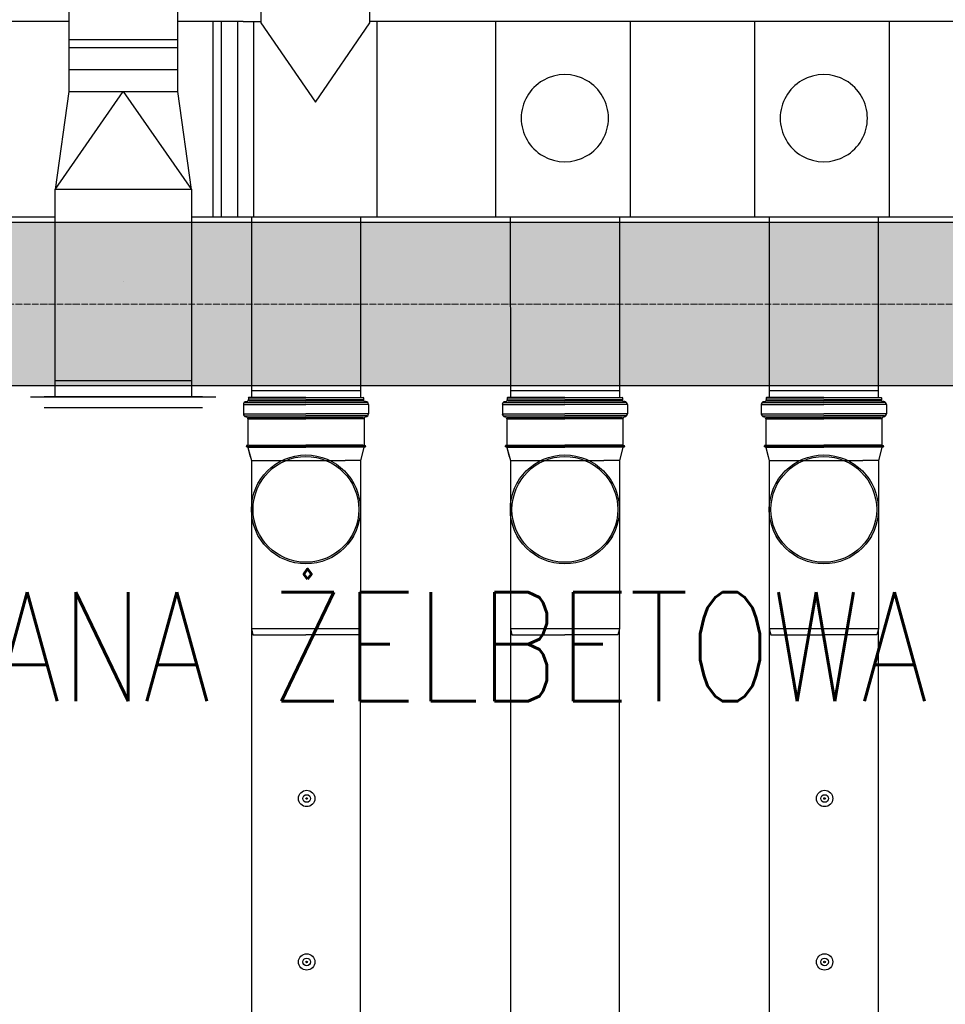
# Model space of a CAD drawing. Header units: millimetres. Extents: x -374129 to 1163271, y -112652 to 695637.
# Tile 84 of 256: x 34800 to 36498, y -35126 to -33319. Entities that reach past the tile are written whole.
import ezdxf
from ezdxf import colors
from ezdxf.entities.mleader import LeaderData, LeaderLine
from ezdxf.math import Vec2, Vec3

# ---------------------------------------------------------------- set-up
doc = ezdxf.new("R2010")
doc.units = ezdxf.units.MM
doc.linetypes.add('ACAD_ISO04W100', pattern=[30, 24, -3, 0, -3])
for name, color, linetype in [('KRT_kreskowanie', 252, 'Continuous'), ('KRT_opisy', 146, 'Continuous'), ('KRT_sciany', 2, 'Continuous'), ('KRT_technologia', 30, 'Continuous')]:
    doc.layers.add(name, color=color, linetype=linetype)
doc.layers.add('KRT_osie', color=55, linetype='ACAD_ISO04W100', lineweight=18)
doc.styles.add('WYMIAR', font='romans.shx', dxfattribs={"width": 0.8})

# ---------------------------------------------------------------- blocks, each defined once
blk = doc.blocks.new('IS_KAO_trójnik_200_góra')
at = {"layer": 'KRT_technologia', "linetype": 'Continuous', "transparency": 33554687}
for p, q in [((34903.02, 13525.22), (34900.61, 13524.58)), ((34903.02, 13525.22), (34901.38, 13524.78)), ((34903.05, 13525.07), (34903.05, 13514.58)), ((34903.07, 13525.27), (34903.12, 13525.45)), ((34903.14, 13525.32), (34903.14, 13514.58)), ((34903.29, 13525.51), (34903.19, 13525.51)), ((34903.34, 13525.32), (34903.34, 13514.58)), ((34903.41, 13525.29), (34903.36, 13525.45)), ((34903.43, 13525.08), (34903.43, 13514.58)), ((34908.29, 13525.23), (34903.48, 13525.23)), ((34908.29, 13525.23), (34908.29, 13514.58)), ((34908.54, 13525.16), (34908.54, 13514.58)), ((34908.83, 13525.74), (34908.83, 13514.58)), ((34910.88, 13526.05), (34909.2, 13526.05)), ((34909.2, 13526.05), (34909.2, 13514.58)), ((34910.88, 13526.05), (34910.88, 13514.58)), ((34911.25, 13525.74), (34911.25, 13514.58)), ((34911.43, 13525.55), (34911.43, 13525.47)), ((34911.55, 13525.07), (34911.55, 13514.58)), ((34912.15, 13525.14), (34911.79, 13525.14)), ((34911.79, 13525.14), (34911.79, 13514.58)), ((34912.15, 13525.07), (34912.15, 13514.58)), ((34912.22, 13514.58), (34912.22, 13525.07)), ((34869.72, 13524.58), (34868.63, 13524.29)), ((34868.63, 13524.29), (34868.63, 13514.58)), ((34897.28, 13524.58), (34869.72, 13524.58)), ((34869.72, 13504.58), (34869.72, 13524.58)), ((34900.61, 13524.58), (34897.28, 13524.58)), ((34900.61, 13524.58), (34900.61, 13507.41)), ((34868.63, 13504.87), (34868.63, 13514.58)), ((34903.05, 13504.09), (34903.05, 13514.58)), ((34903.14, 13503.84), (34903.14, 13514.58)), ((34903.34, 13503.84), (34903.34, 13514.58)), ((34903.43, 13504.08), (34903.43, 13514.58)), ((34908.29, 13503.92), (34908.29, 13514.58)), ((34908.54, 13504), (34908.54, 13514.58)), ((34908.83, 13503.42), (34908.83, 13514.58)), ((34909.2, 13503.11), (34909.2, 13514.58)), ((34910.88, 13503.11), (34910.88, 13514.58)), ((34911.25, 13503.42), (34911.25, 13514.58)), ((34911.55, 13504.09), (34911.55, 13514.58)), ((34911.79, 13504.01), (34911.79, 13514.58)), ((34912.15, 13504.09), (34912.15, 13514.58)), ((34912.22, 13514.58), (34912.22, 13504.09)), ((34900.61, 13504.58), (34900.61, 13507.41)), ((34869.72, 13504.58), (34868.63, 13504.87)), ((34897.28, 13504.58), (34869.72, 13504.58)), ((34900.61, 13504.58), (34897.28, 13504.58)), ((34903.02, 13503.93), (34900.61, 13504.58)), ((34903.07, 13503.88), (34903.12, 13503.7)), ((34903.29, 13503.65), (34903.19, 13503.65)), ((34903.41, 13503.87), (34903.36, 13503.7)), ((34908.29, 13503.92), (34903.48, 13503.92)), ((34911.43, 13503.6), (34911.43, 13503.68)), ((34912.15, 13504.01), (34911.79, 13504.01)), ((34910.88, 13503.11), (34909.2, 13503.11))]:
    blk.add_line(p, q, dxfattribs=at)
at = {"layer": 'KRT_technologia'}
for radius in [10, 9.7]:
    blk.add_circle((34891.65, 13514.58), radius, dxfattribs=at)
at = {"layer": 'KRT_technologia', "linetype": 'Continuous', "transparency": 33554687}
for centre, radius, start, end in [((34903, 13525.29), 0.0727, 285, 345), ((34903.19, 13525.43), 0.0727, 90, 165), ((34903.29, 13525.43), 0.0727, 15, 90), ((34903.48, 13525.31), 0.0727, 195, 270), ((34908.29, 13525.6), 0.364, 270, 354.2608), ((34909.2, 13525.51), 0.545, 90, 174.2608), ((34910.88, 13525.51), 0.545, 5, 90), ((34911.79, 13525.51), 0.364, 185, 270), ((34912.15, 13525.07), 0.0727, 0, 90), ((34903, 13503.86), 0.0727, 15, 75), ((34903.19, 13503.72), 0.0727, 195, 270), ((34903.29, 13503.72), 0.0727, 270, 345), ((34903.48, 13503.85), 0.0727, 90, 165), ((34908.29, 13503.56), 0.364, 5.7392, 90), ((34909.2, 13503.65), 0.545, 185.7392, 270), ((34910.88, 13503.65), 0.545, 270, 355), ((34911.79, 13503.65), 0.364, 90, 175), ((34912.15, 13504.09), 0.0727, 270, 0)]:
    blk.add_arc(centre, radius, start, end, dxfattribs=at)
blk = doc.blocks.new('sys napowietrzania')
at = {"color": 0, "linetype": 'ByBlock', "lineweight": -2}
blk.add_circle((36009.98, -1711.39, -3395.12), 0.05, dxfattribs=at)
at = {"layer": 'KRT_technologia', "linetype": 'ByBlock', "lineweight": -2, "extrusion": (2.51524e-20, -1.22465e-16, -1)}
for p, q in [((35909.87, -1027.95, 904.27), (35909.93, -1362.95, 904.27)), ((36109.93, -1362.91, 904.27), (36109.87, -1027.91, 904.27)), ((35884.98, -1572.96, 904.27), (35884.97, -1542.96, 904.27)), ((36134.97, -1542.91, 904.27), (36134.98, -1572.91, 904.27))]:
    blk.add_line(p, q, dxfattribs=at)
at = {"layer": 'KRT_technologia', "linetype": 'ByBlock', "lineweight": -2}
for p, q in [((36262.4, -1061.76, -2050), (36262.4, -1236.76, -2050)), ((36462.4, -1236.76, -2050), (36462.4, -1061.76, -2050)), ((36229.9, -1234.26, -2050), (36262.4, -1234.26, -2050)), ((36666.17, -1234.26, -2050), (36462.4, -1234.26, -2050)), ((38359.9, -1234.26, -2050), (36666.17, -1234.26, -2050)), ((33659.9, -1592.96, -2201.67), (35884.98, -1592.96, -2255.23)), ((36134.98, -1592.96, -2261.25), (38361.59, -1592.96, -2314.86)), ((36244.98, -1911.66, -3395.12), (36444.98, -1911.66, -3395.12)), ((36719.98, -1911.66, -3395.12), (36919.98, -1911.66, -3395.12)), ((37194.98, -1911.66, -3395.12), (37394.98, -1911.66, -3395.12))]:
    blk.add_line(p, q, dxfattribs=at)
at = {"layer": 'KRT_technologia', "linetype": 'ByBlock', "lineweight": -2, "extrusion": (-3.06162e-16, -1, 1.04899e-15)}
for p, q in [((35884.9, -1234.26, -2050), (33659.9, -1234.26, -2050)), ((35909.91, -1234.26, -2050), (35884.9, -1234.26, -2050)), ((36229.9, -1234.26, -2050), (36109.91, -1234.26, -2050))]:
    blk.add_line(p, q, dxfattribs=at)
at = {"layer": 'KRT_technologia', "linetype": 'Continuous', "lineweight": -3}
for p, q in [((36174.9, -1592.96, -401.07), (36174.9, -1234.26, -2050)), ((36189.9, -1592.96, -315.78), (36189.9, -1234.26, -2050)), ((36262.4, -1236.76, -2050), (36362.4, -1382.76, -2050)), ((36362.4, -1382.76, -2050), (36462.4, -1236.76, -2050)), ((36109.91, -1267.91, 904.27), (35909.91, -1267.95, 904.27)), ((36109.92, -1282.91, 904.27), (35909.92, -1282.95, 904.27))]:
    blk.add_line(p, q, dxfattribs=at)
at = {"layer": 'KRT_technologia', "linetype": 'ByBlock', "lineweight": -2, "extrusion": (-1.22465e-16, -2.46519e-32, -1)}
blk.add_line((36219.43, -1234.26, -2050), (36219.43, -1592.96, -147.85), dxfattribs=at)
at = {"layer": 'KRT_technologia', "linetype": 'Continuous', "lineweight": -2, "extrusion": (-1.22465e-16, -2.46519e-32, -1)}
blk.add_line((36249.43, -1592.96, 2096.01), (36249.43, -1234.26, -2050), dxfattribs=at)
at = {"layer": 'KRT_technologia', "linetype": 'Continuous', "lineweight": -2, "extrusion": (1.22465e-16, -2.46519e-32, -1)}
blk.add_line((36475.36, -1592.96, 2096.01), (36475.36, -1234.26, -2050), dxfattribs=at)
at = {"layer": 'KRT_technologia', "linetype": 'Continuous', "lineweight": -2, "extrusion": (3.06162e-16, -1, 1.04899e-15)}
for p, q in [((36693.2, -1592.96, -1785.14), (36693.2, -1234.26, -1785.14)), ((37168.2, -1592.96, -1785.14), (37168.2, -1234.26, -1785.14))]:
    blk.add_line(p, q, dxfattribs=at)
at = {"layer": 'KRT_technologia', "linetype": 'ByBlock', "lineweight": -2, "extrusion": (1.22465e-16, -2.46519e-32, -1)}
for p, q in [((36939.9, -1234.26, -2050), (36939.9, -1592.96, -2050)), ((37414.9, -1234.26, -2050), (37414.9, -1592.96, -2050))]:
    blk.add_line(p, q, dxfattribs=at)
at = {"layer": 'KRT_technologia', "linetype": 'Continuous', "lineweight": -2, "extrusion": (2.51524e-20, -1.22465e-16, -1)}
blk.add_line((36109.93, -1322.91, 904.27), (35909.93, -1322.95, 904.27), dxfattribs=at)
at = {"layer": 'KRT_technologia', "linetype": 'Continuous', "lineweight": -3, "extrusion": (2.51524e-20, -1.22465e-16, -1)}
for p, q in [((35884.97, -1542.96, 904.27), (36009.93, -1362.93, 904.27)), ((35909.93, -1362.95, 904.27), (35884.97, -1542.96, 904.27)), ((35909.93, -1362.95, 904.27), (36109.93, -1362.91, 904.27)), ((36009.93, -1362.93, 904.27), (36134.97, -1542.91, 904.27)), ((36134.97, -1542.91, 904.27), (36109.93, -1362.91, 904.27)), ((36134.97, -1542.91, 904.27), (35884.97, -1542.96, 904.27)), ((36134.97, -1542.91, 904.27), (35884.97, -1542.96, 904.27))]:
    blk.add_line(p, q, dxfattribs=at)
at = {"layer": 'KRT_technologia', "linetype": 'ByBlock', "lineweight": -2, "extrusion": (1, 1.20509e-08, -1.20509e-08)}
for p, q in [((35884.98, -1922.95, 904.27), (35884.98, -1572.95, 904.27)), ((36134.98, -1572.95, 904.27), (36134.98, -1922.95, 904.27))]:
    blk.add_line(p, q, dxfattribs=at)
at = {"layer": 'KRT_technologia'}
for p, q in [((36244.9, -1592.96, -3813.29), (36244.98, -1923.34, -4740.24)), ((36444.98, -1592.96, -3813.29), (36444.98, -1924.16, -4740.24)), ((36719.9, -1592.96, -3813.29), (36719.98, -1924.16, -4802.42)), ((36919.9, -1592.96, -3813.29), (36919.9, -1924.16, -4740.24)), ((37194.9, -1592.96, -3813.29), (37194.98, -1924.16, -4802.42)), ((37394.9, -1592.96, -3813.29), (37394.9, -1924.16, -4740.24))]:
    blk.add_line(p, q, dxfattribs=at)
at = {"layer": 'KRT_technologia', "linetype": 'Continuous', "lineweight": -3, "extrusion": (1, 1.20509e-08, -1.20509e-08)}
for p, q in [((36442.92, -1602.95, 639.41), (36667.93, -1602.95, 639.41)), ((35884.98, -1892.95, 904.27), (36134.98, -1892.95, 904.27))]:
    blk.add_line(p, q, dxfattribs=at)
at = {"layer": 'KRT_technologia', "linetype": 'ByBlock', "lineweight": -2, "extrusion": (-5.47382e-48, -1, 6.12323e-17)}
for p, q in [((36692.92, -1902.97, 639.41), (36442.92, -1902.97, 639.41)), ((36154.98, -1922.97, 904.27), (35864.98, -1922.97, 904.27))]:
    blk.add_line(p, q, dxfattribs=at)
at = {"layer": 'KRT_technologia', "linetype": 'Continuous', "lineweight": -2, "extrusion": (1, 1.20509e-08, -1.20509e-08)}
blk.add_line((35839.98, -1922.95, 904.27), (36179.98, -1922.95, 904.27), dxfattribs=at)
at = {"layer": 'KRT_technologia', "linetype": 'Continuous', "lineweight": -3, "extrusion": (-5.47382e-48, -1, 6.12323e-17)}
blk.add_line((35864.98, -1942.97, 904.27), (36154.98, -1942.97, 904.27), dxfattribs=at)
at = {"layer": 'KRT_technologia', "linetype": 'Continuous', "transparency": 33554687, "elevation": -3395.12}
for points in [[(36444.98, -12485.01), (36444.98, -10582.71), (36444.98, -2349.21), (36244.98, -2349.21), (36244.98, -10582.71), (36244.98, -12485.01), (36344.98, -12485.01), (36444.98, -12485.01), (36441.81, -12495.38), (36344.98, -12495.38), (36248.14, -12495.38), (36244.98, -12485.01)], [(36919.98, -12485.01), (36919.98, -10582.71), (36919.98, -2349.21), (36719.98, -2349.21), (36719.98, -10582.71), (36719.98, -12485.01), (36819.98, -12485.01), (36919.98, -12485.01), (36916.81, -12495.38), (36819.98, -12495.38), (36723.14, -12495.38), (36719.98, -12485.01)], [(37394.98, -12485.01), (37394.98, -10582.71), (37394.98, -2349.21), (37194.98, -2349.21), (37194.98, -10582.71), (37194.98, -12485.01), (37294.98, -12485.01), (37394.98, -12485.01), (37391.81, -12495.38), (37294.98, -12495.38), (37198.14, -12495.38), (37194.98, -12485.01)]]:
    blk.add_lwpolyline(points, dxfattribs=at)
at = {"layer": 'KRT_technologia'}
for centre, radius in [((36346.32, -2660.34, -3395.12), 15), ((36346.32, -2660.34, -3395.12), 7), ((37296.32, -2660.34, -3395.12), 15), ((37296.32, -2660.34, -3395.12), 7), ((36346.32, -2660.34, -3395.12), 1.5), ((37296.32, -2660.34, -3395.12), 1.5), ((36346.32, -2960.34, -3395.12), 15), ((36346.32, -2960.34, -3395.12), 7), ((36346.32, -2960.34, -3395.12), 1.5), ((37296.32, -2960.34, -3395.12), 15), ((37296.32, -2960.34, -3395.12), 7), ((37296.32, -2960.34, -3395.12), 1.5)]:
    blk.add_circle(centre, radius, dxfattribs=at)
at = {"layer": 'KRT_technologia', "linetype": 'Continuous', "lineweight": -3}
for centre, major_axis in [((36819.9, -1411.89, -2050), (80, 0)), ((37294.9, -1411.89, -2050), (80, 0)), ((36819.9, -1411.89, -2050), (-80, 0)), ((37294.9, -1411.89, -2050), (-80, 0))]:
    blk.add_ellipse(centre, major_axis=major_axis, ratio=1, start_param=0, end_param=3.1415927, dxfattribs=at)
at = {"layer": 'KRT_technologia', "xscale": 10, "yscale": 10, "zscale": 10, "rotation": 90}
for p in [(171490.75, -351046.37, -3395.12), (171965.75, -351046.37, -3395.12), (172440.75, -351046.37, -3395.12)]:
    blk.add_blockref('IS_KAO_trójnik_200_góra', p, dxfattribs=at)

msp = doc.modelspace()

# ---------------------------------------------------------------- hatches: boundary and pattern name
at = {"layer": 'KRT_kreskowanie'}
h = msp.add_hatch(dxfattribs=at)
h.set_pattern_fill('ANSI33', color=256, scale=20, style=0)
h.set_pattern_definition([(45, (-1e-05, 3009.36), (-89.80256, 89.80256), []), (45, (89.8, 3009.36), (-89.80256, 89.80256), [63.5, -31.75])])
h.paths.add_polyline_path([(38290, -33690.64), (19090, -33690.64), (19090, -46990.64), (19390, -46990.64), (19390, -33990.64), (25390, -33990.64), (25390, -46990.64), (25690, -46990.64), (25690, -33990.64), (31690, -33990.64), (31690, -46990.64), (31990, -46990.64), (31990, -33990.64), (37990, -33990.64), (37990, -46990.64), (38290, -46990.64)])
h.paths.add_polyline_path([(51230, -33990.64), (57230, -33990.64), (57230, -46990.64), (57530, -46990.64), (57530, -33690.64), (38330, -33690.64), (38330, -46990.64), (38630, -46990.64), (38630, -33990.64), (44630, -33990.64), (44630, -46990.64), (44930, -46990.64), (44930, -33990.64), (50930, -33990.64), (50930, -46990.64), (51230, -46990.64)])
h.paths.add_polyline_path([(70470, -33690.64), (57570, -33690.64), (57570, -46990.64), (57870, -46990.64), (57870, -33990.64), (63870, -33990.64), (63870, -46990.64), (64170, -46990.64), (64170, -33990.64), (70170, -33990.64), (70170, -46990.64), (70470, -46990.64)])

# ---------------------------------------------------------------- linework, layer by layer
at = {"layer": 'KRT_osie', "ltscale": 0.5}
msp.add_line((-5554.82, -33840.64), (73659.31, -33840.64), dxfattribs=at)
at = {"layer": 'KRT_sciany'}
for p, q in [((19090, -33690.64), (38290, -33690.64)), ((37990, -33990.64), (31990, -33990.64))]:
    msp.add_line(p, q, dxfattribs=at)

# ---------------------------------------------------------------- next in the draw order: leaders
at = {"layer": 'KRT_opisy', "color": 1}
ml = msp.add_multileader_mtext('Standard', dxfattribs=at)
ml.set_content('{\\C2;POZ.2.2a ŚCIANA ŻELBETOWA  GR.30cm}', color=1, style='WYMIAR')
ml.set_leader_properties()
ml.build(insert=Vec2(0, 0))
ml.multileader.update_dxf_attribs({"text_right_attachment_type": 6, "dogleg_length": 0.36, "arrow_head_size": 200, "scale": 100})
ctx = ml.context
ctx.base_point, ctx.scale, ctx.char_height, ctx.arrow_head_size, ctx.landing_gap_size, ctx.plane_origin = Vec3(33323.63, -34469.6), 100, 200, 200, 9, Vec3(5802.66, -112771.57)
ctx.right_attachment = 6
notes = []
notes.append((ctx, [(0, (1, 1, 0), (33287.63, -34469.6), (1, 0), 36, [(1, [(32911.06, -33990.64)], 0, [])])]))
ctx.mtext.insert, ctx.mtext.width, ctx.mtext.defined_height, ctx.mtext.flow_direction = Vec3(33332.63, -34369.6), 4990.5383, 1534.23, 5
ctx.mtext.has_bg_fill, ctx.mtext.bg_color, ctx.mtext.bg_scale_factor, ctx.mtext.bg_transparency, ctx.mtext.use_window_bg_color = 1, -1027028792, 1.5, 0, 1
for ctx, leaders in notes:
    for number, flags, end, landing, length, lines in leaders:
        leader = LeaderData()
        leader.index, (leader.has_last_leader_line, leader.has_dogleg_vector, leader.attachment_direction) = number, flags
        leader.last_leader_point, leader.dogleg_vector, leader.dogleg_length = Vec3(end), Vec3(landing), length
        for number, points, colour, breaks in lines:
            line = LeaderLine()
            line.index, line.vertices, line.color, line.breaks = number, Vec3.list(points), colors.encode_raw_color(colour), breaks
            leader.lines.append(line)
        ctx.leaders.append(leader)

# ---------------------------------------------------------------- next in the draw order: block references
msp.add_blockref('sys napowietrzania', (-1019.98, -32087.66, 3070))

doc.saveas('drawing.dxf')
